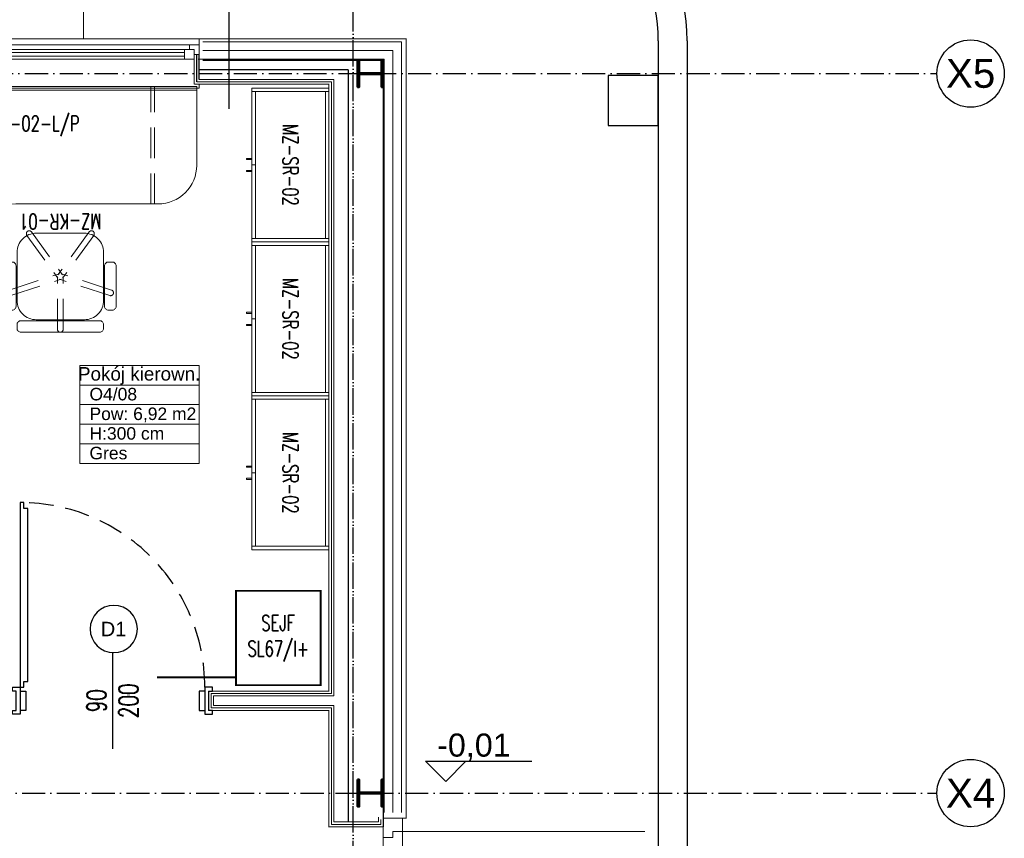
# Model space of a CAD drawing. Header units: metres. Extents: x 5541655 to 5588333, y 5589641 to 5627331.
# Tile 53 of 57: x 5585777 to 5586288, y 5626444 to 5626869. Entities that reach past the tile are written whole.
import ezdxf

# ---------------------------------------------------------------- set-up
doc = ezdxf.new("R2010")
doc.units = ezdxf.units.M
doc.header["$MEASUREMENT"] = 0
for name, pattern in [('ACAD_ISO10W100', [18, 12, -3, 0, -3]), ('DASHED', [19.05, 12.7, -6.35]), ('DGN Style 2', [53.396408, 32.037845, -21.358563]), ('HIDDEN2', [4.7625, 3.175, -1.5875])]:
    doc.linetypes.add(name, pattern=pattern)
doc.layers.get('0').update_dxf_attribs({"linetype": 'CONTINUOUS', "lineweight": 18})
for name, color, linetype in [('2D- Siatka Modularna', 7, 'ACAD_ISO10W100'), ('Budowlane - Chodnik', 7, 'CONTINUOUS'), ('Budowlane - Opisy', 7, 'CONTINUOUS'), ('Budowlane - Sciany Wew', 7, 'CONTINUOUS'), ('Konstrukcja - Fundamenty', 7, 'CONTINUOUS'), ('struktura', 7, 'CONTINUOUS'), ('Wymiarowanie - Poziomy', 172, 'CONTINUOUS'), ('znaczniki drzwi', 7, 'CONTINUOUS'), ('Ściany', 51, 'CONTINUOUS'), ('Ślusarka_okienna', 30, 'CONTINUOUS')]:
    doc.layers.add(name, color=color, linetype=linetype)
for name, color, linetype, lineweight in [('a___cienka___0.15', 10, 'CONTINUOUS', 15), ('a___ocieplenie', 214, 'BATTING', 5), ('Budowlane - Sciany Zew', 7, 'CONTINUOUS', 30), ('drzwi', 30, 'CONTINUOUS', 20), ('MDCP', 7, 'CONTINUOUS', 18), ('MEBLE PKN', 150, 'CONTINUOUS', 20)]:
    doc.layers.add(name, color=color, linetype=linetype, lineweight=lineweight)
doc.layers.add('a___przekrojowa___0.5', color=7, linetype='CONTINUOUS', lineweight=50, true_color=0x000000)
doc.styles.add('GENERATED_STYLE_2', font='arial.ttf')
doc.styles.add('JACEK_07', font='SIMPLEX.SHX', dxfattribs={"width": 0.7})
doc.linetypes.add('BATTING', pattern='A,0.0001,-0.1,[134,ltypeshp.shx,S=0.1,R=0,X=-0.1,Y=0],-0.2,[134,ltypeshp.shx,S=0.1,R=180,X=0.1,Y=0],-0.1', length=0.4001)

# ---------------------------------------------------------------- blocks, each defined once
blk = doc.blocks.new('MZ-D-01')
at = {"lineweight": 0}
for p, q in [((90, 0), (-90, 0)), ((-90, 0), (-90, -1.8)), ((90, -1.8), (90, 0)), ((-90, -1.8), (90, -1.8))]:
    blk.add_line(p, q, dxfattribs=at)
at = {"color": 7, "style": 'JACEK_07', "width": 0.7, "flags": 2}
blk.add_attdef('MODEL', (-10.84, -11.75), '', height=7, dxfattribs=at)
blk = doc.blocks.new('Sejf_Kasjerski')
at = {"const_width": 1}
blk.add_lwpolyline([(0, -49), (0, 0), (-44, 0), (-44, -49)], close=True, dxfattribs=at)
blk.add_lwpolyline([(-44, -45, 1, 1, 0), (-85, -45, 0, 0, -0.414214), (-44, -4, 0, 0, -5.57121)], format="xyseb")
at = {"color": 7, "insert": (-22, -24.7), "char_height": 8, "width": 44, "attachment_point": 5, "style": 'JACEK_07'}
blk.add_mtext('SEJF\\PSL67/I+', dxfattribs=at)
blk = doc.blocks.new('*U272')
at = {"linetype": 'HIDDEN2', "lineweight": 0, "ltscale": 5}
for p, q in [((156.2, -61), (156.2, 0)), ((158, -61), (158, 0)), ((0, -94.2), (60, -94.2)), ((0, -96), (60, -96))]:
    blk.add_line(p, q, dxfattribs=at)
at = {"lineweight": 0, "flags": 128}
blk.add_lwpolyline([(60, -87), (60, -96, -0.414214), (50, -106), (10, -106, -0.414214), (0, -96), (0, 0), (180, 0), (180, -41, -0.414214), (160, -61), (86, -61, 0.414214)], format="xyb", close=True, dxfattribs=at)
at = {"linetype": 'HIDDEN2', "lineweight": 0, "ltscale": 5, "flags": 128}
blk.add_lwpolyline([(64.42, -91.5), (4.42, -91.5), (4.42, -51.5), (64.42, -51.5)], close=True, dxfattribs=at)
at = {"lineweight": 0}
blk.add_circle((13, -13), 3, dxfattribs=at)
at = {"color": 7, "insert": (90, -20.5), "char_height": 8, "width": 180, "attachment_point": 5, "style": 'JACEK_07'}
blk.add_mtext('MZ-B-02-L/P', dxfattribs=at)
blk = doc.blocks.new('*U273')
at = {"linetype": 'Continuous', "lineweight": 0}
for p, q in [((0, 0), (80, 0)), ((1.8, -1.8), (78.2, -1.8))]:
    blk.add_line(p, q, dxfattribs=at)
at = {"linetype": 'Continuous', "lineweight": 0, "flags": 128}
for points in [[(1.8, 0), (1.8, -40), (0, -40), (0, 0)], [(80, 0), (80, -40), (78.2, -40), (78.2, 0)], [(1.8, -38.2), (40, -38.2), (40, -40), (1.8, -40)], [(37.16, -40), (37.16, -42.79), (36.56, -42.79), (36.56, -40)], [(40, -38.2), (78.2, -38.2), (78.2, -40), (40, -40)], [(42.84, -40), (42.84, -42.79), (43.44, -42.79), (43.44, -40)]]:
    blk.add_lwpolyline(points, close=True, dxfattribs=at)
at = {"color": 7, "insert": (40, -20), "char_height": 8, "width": 80, "attachment_point": 5, "style": 'JACEK_07'}
blk.add_mtext('MZ-SR-02', dxfattribs=at)
blk = doc.blocks.new('*U275')
at = {"linetype": 'HIDDEN2', "lineweight": 0, "ltscale": 5}
for p, q in [((-1.5, -1.5), (-1.5, -29)), ((1.5, -1.5), (1.5, -29)), ((-25.69, -19.08), (0.46, -27.57)), ((25.69, -19.08), (-0.46, -27.57)), ((-26.62, -21.93), (-0.46, -30.43)), ((26.62, -21.93), (0.46, -30.43)), ((-17.38, -50.37), (-1.21, -28.12)), ((-14.95, -52.13), (1.21, -29.88)), ((14.95, -52.13), (-1.21, -29.88)), ((17.38, -50.37), (1.21, -28.12))]:
    blk.add_line(p, q, dxfattribs=at)
at = {"linetype": 'Continuous', "lineweight": 0}
for p, q in [((-22.5, -26.5), (-22.5, -21.5)), ((22.5, -26.5), (22.5, -21.5))]:
    blk.add_line(p, q, dxfattribs=at)
at = {"linetype": 'Continuous', "lineweight": 0, "flags": 128}
for points in [[(20.5, 0), (-20.5, 0, 0.414214), (-22.5, -2), (-22.5, -4, 0.414214), (-20.5, -6), (20.5, -6, 0.414214), (22.5, -4), (22.5, -2, 0.414214)], [(-12.5, -51.5, -0.414214), (-22.5, -41.5), (-22.5, -16.5, -0.414214), (-12.5, -6.5), (12.5, -6.5, -0.414214), (22.5, -16.5), (22.5, -41.5, -0.414214), (12.5, -51.5)], [(-29, -13.5), (-29, -34.5, 0.414214), (-27, -36.5), (-25, -36.5, 0.414214), (-23, -34.5), (-23, -13.5, 0.414214), (-25, -11.5), (-27, -11.5, 0.414214)], [(25, -36.5), (27, -36.5, 0.414214), (29, -34.5), (29, -13.5, 0.414214), (27, -11.5), (25, -11.5, 0.414214), (23, -13.5), (23, -34.5, 0.414214)]]:
    blk.add_lwpolyline(points, format="xyb", close=True, dxfattribs=at)
at = {"linetype": 'DGN Style 2', "lineweight": 0, "extrusion": (0, 0, -1)}
for centre, start, end in [((0, -1.5), 0, 180), ((26.15, -20.5), 288, 108), ((-26.15, -20.5), 72, 252), ((16.16, -51.25), 216, 36), ((-16.16, -51.25), 144, 324)]:
    blk.add_arc(centre, 1.5, start, end, dxfattribs=at)
at = {"color": 7, "insert": (0, -57.5), "char_height": 8, "width": 45, "attachment_point": 5, "style": 'JACEK_07'}
blk.add_mtext('MZ-KR-01', dxfattribs=at)
blk = doc.blocks.new('*U312')
blk.add_lwpolyline([(4, 7), (4, 10), (6, 10), (6, 100), (4, 100), (4, 103), (2, 103), (2, 7)], close=True)
at = {"color": 7}
blk.add_lwpolyline([(50, 25), (50, -25)], dxfattribs=at)
for points in [[(-2, -5), (0, -5), (0, 5), (-2, 5), (-2, 7), (2, 7), (2, 5), (2, -7), (-2, -7), (-2, -5)], [(102, -5), (100, -5), (100, 5), (102, 5), (102, 7), (98, 7), (98, 5), (98, -7), (102, -7), (102, -5)], [(2, 5), (5, 5), (5, -5), (2, -5)], [(98, 5), (95, 5), (95, -5), (98, -5)]]:
    blk.add_lwpolyline(points)
at = {"linetype": 'DASHED'}
blk.add_arc((2, 7), 96, 0, 90, dxfattribs=at)
at = {"color": 7, "insert": (50, 0), "char_height": 10, "width": 10, "attachment_point": 5, "rotation": 90, "style": 'JACEK_07'}
blk.add_mtext('\\pxqc;90\\P200', dxfattribs=at)

msp = doc.modelspace()

# ---------------------------------------------------------------- linework, layer by layer
at = {"const_width": 0.5}
msp.add_lwpolyline([(5585869.82, 5626859.25), (5585869.82, 5626851.25), (5585867.32, 5626851.25), (5585867.32, 5626835.75)], dxfattribs=at)
at = {"linetype": 'Continuous'}
msp.add_lwpolyline([(5585807.86, 5626689.59), (5585807.86, 5626638.52), (5585869.81, 5626638.52), (5585869.81, 5626689.59), (5585807.86, 5626689.59), (5585807.86, 5626648.73), (5585869.81, 5626648.73), (5585869.81, 5626679.37), (5585807.86, 5626679.37), (5585807.86, 5626658.94), (5585869.81, 5626658.94), (5585869.81, 5626669.16), (5585807.86, 5626669.16)], dxfattribs=at)
at = {"layer": '2D- Siatka Modularna', "lineweight": 25}
for p, q in [((5585949.87, 5625089.25), (5585949.87, 5627132.53)), ((5585949.87, 5624710.9), (5585949.87, 5627132.53)), ((5584693.32, 5626841.25), (5586101.82, 5626841.25)), ((5584693.32, 5626841.25), (5586253.32, 5626841.25)), ((5584691.82, 5626467.25), (5586101.82, 5626467.25)), ((5584691.82, 5626467.25), (5586253.32, 5626467.25))]:
    msp.add_line(p, q, dxfattribs=at)
at = {"layer": '2D- Siatka Modularna', "linetype": 'ByBlock', "lineweight": 25}
for centre in [(5586270.82, 5626841.25), (5586270.82, 5626467.25)]:
    msp.add_ellipse(centre, major_axis=(12.37, 12.37), ratio=1, start_param=5.497787, end_param=11.780972, dxfattribs=at)
at = {"layer": 'a___cienka___0.15'}
for points in [[(5585975, 5626457.25), (5585975, 5626857.75), (5585871.82, 5626857.75)], [(5585966, 5626457.25), (5585966, 5626848.75), (5585869.32, 5626848.75)]]:
    msp.add_lwpolyline(points, dxfattribs=at)
at = {"layer": 'a___ocieplenie', "color": 0, "linetype": 'BATTING', "ltscale": 10}
msp.add_lwpolyline([(5585970.5, 5626457.25), (5585970.5, 5626853.25), (5585871.82, 5626853.25)], dxfattribs=at)
at = {"layer": 'a___przekrojowa___0.5'}
for points in [[(5585952.2, 5626848.25), (5585953.05, 5626848.25), (5585953.05, 5626841.52), (5585964.65, 5626841.52), (5585964.65, 5626848.25), (5585965.5, 5626848.25), (5585965.5, 5626834.25), (5585964.65, 5626834.25), (5585964.65, 5626840.97), (5585953.05, 5626840.97), (5585953.05, 5626834.25), (5585952.2, 5626834.25), (5585952.2, 5626848.25)], [(5585952.2, 5626474.25), (5585953.05, 5626474.25), (5585953.05, 5626467.52), (5585964.65, 5626467.52), (5585964.65, 5626474.25), (5585965.5, 5626474.25), (5585965.5, 5626460.25), (5585964.65, 5626460.25), (5585964.65, 5626466.97), (5585953.05, 5626466.97), (5585953.05, 5626460.25), (5585952.2, 5626460.25), (5585952.2, 5626474.25)]]:
    msp.add_lwpolyline(points, dxfattribs=at)
at = {"layer": 'Budowlane - Chodnik'}
for p, q in [((5586108.5, 5626858.25), (5586108.5, 5625060.25)), ((5586123.5, 5626858.25), (5586123.5, 5625060.25))]:
    msp.add_line(p, q, dxfattribs=at)
for radius in [100, 85]:
    msp.add_arc((5586023.5, 5626858.25), radius, 0, 90, dxfattribs=at)
at = {"layer": 'Budowlane - Opisy'}
msp.add_line((5585885.37, 5626890.44), (5585885.37, 5626822.95), dxfattribs=at)
at = {"layer": 'Budowlane - Sciany Wew', "color": 251, "linetype": 'Continuous', "lineweight": 20}
for points in [[(5585868.57, 5626837), (5585938.57, 5626837), (5585938.57, 5626519), (5585876.07, 5626519), (5585876.07, 5626511.5), (5585938.57, 5626511.5), (5585938.57, 5626451), (5585964.26, 5626451), (5585964.26, 5626453.5)], [(5585869.82, 5626838.25), (5585939.82, 5626838.25), (5585939.82, 5626517.75), (5585877.32, 5626517.75), (5585877.32, 5626512.75), (5585939.82, 5626512.75), (5585939.82, 5626452.25), (5585963.01, 5626452.25), (5585963.01, 5626454.75)]]:
    msp.add_lwpolyline(points, dxfattribs=at)
at = {"layer": 'Budowlane - Sciany Zew'}
msp.add_lwpolyline([(5585871.82, 5626848.25), (5585965.5, 5626848.25), (5585965.5, 5626449.75)], dxfattribs=at)
at = {"layer": 'drzwi'}
for p, q in [((5585965.5, 5626454.25), (5585965.5, 5626444.25)), ((5585975.5, 5626447.25), (5585975.5, 5626454.25)), ((5585970.5, 5626444.25), (5585970.5, 5626447.25)), ((5585970.5, 5626447.25), (5585975.5, 5626447.25)), ((5585975.5, 5626447.25), (5586101.5, 5626447.25)), ((5585975.51, 5626321.25), (5585975.51, 5626447.25)), ((5585965.5, 5626444.25), (5585965.51, 5626324.25)), ((5585965.5, 5626444.25), (5585970.5, 5626444.25))]:
    msp.add_line(p, q, dxfattribs=at)
for points in [[(5585749.82, 5626859.25), (5585869.82, 5626859.25), (5585869.82, 5626856.25)], [(5585749.82, 5626856.25), (5585869.82, 5626856.25), (5585869.82, 5626851.25), (5585867.32, 5626851.25), (5585867.32, 5626853.75), (5585864.82, 5626853.75), (5585864.82, 5626856.25), (5585864.82, 5626853.75), (5585754.82, 5626853.75)], [(5585869.82, 5626856.25), (5585869.82, 5626851.25)], [(5585757.32, 5626848.75), (5585862.32, 5626848.75), (5585867.32, 5626848.75), (5585867.32, 5626853.75), (5585862.32, 5626853.75), (5585862.32, 5626848.75), (5585862.32, 5626850.25), (5585757.32, 5626850.25)], [(5585757.32, 5626852.25), (5585862.32, 5626852.25)], [(5585869.82, 5626835.75), (5585869.82, 5626833.75), (5585749.82, 5626833.75), (5585749.82, 5626837)]]:
    msp.add_lwpolyline(points, dxfattribs=at)
at = {"layer": 'Konstrukcja - Fundamenty', "flags": 128}
msp.add_lwpolyline([(5586082.5, 5626814.25), (5586108.5, 5626814.25), (5586108.5, 5626840.25), (5586082.5, 5626840.25)], close=True, dxfattribs=at)
at = {"layer": 'MDCP', "linetype": 'ByBlock'}
msp.add_line((5585809.82, 5626859.25), (5585809.82, 5626905.71), dxfattribs=at)
at = {"layer": 'struktura'}
for p, q in [((5585868.57, 5626837), (5585868.57, 5626851.25)), ((5585869.82, 5626838.25), (5585869.82, 5626851.25)), ((5585947.32, 5626843.25), (5585869.82, 5626843.25)), ((5585947.32, 5626843.25), (5585947.32, 5626452.25))]:
    msp.add_line(p, q, dxfattribs=at)
at = {"layer": 'Wymiarowanie - Poziomy'}
msp.add_line((5585987.56, 5626483.8), (5586042.69, 5626483.8), dxfattribs=at)
msp.add_lwpolyline([(5585987.56, 5626483.8), (5585998, 5626473.36), (5586008.45, 5626483.8)], dxfattribs=at)
at = {"layer": 'znaczniki drzwi'}
for start, end in [(0, 180), (180, 0)]:
    msp.add_arc((5585825.51, 5626552.55), 12.29, start, end, dxfattribs=at)
at = {"layer": 'Ściany', "color": 0, "const_width": 0.5}
msp.add_lwpolyline([(5585867.32, 5626835.75), (5585937.32, 5626835.75), (5585937.32, 5626520.25), (5585874.82, 5626520.25), (5585874.82, 5626510.25), (5585937.32, 5626510.25), (5585937.32, 5626449.75), (5585965.51, 5626449.75), (5585965.51, 5626454.25), (5585977.5, 5626454.25), (5585977.5, 5626859.25), (5585869.82, 5626859.25)], dxfattribs=at)

# ---------------------------------------------------------------- block references
at = {"layer": 'MEBLE PKN'}
for name, p in [('MZ-D-01', (5585778.57, 5626834.5)), ('*U272', (5585688.57, 5626834.5)), ('Sejf_Kasjerski', (5585932.95, 5626572.37))]:
    msp.add_blockref(name, p, dxfattribs=at)
for name, p, rotation in [('*U273', (5585937.32, 5626833.75), 270), ('*U275', (5585797.71, 5626706.8), 180), ('*U273', (5585937.32, 5626753.75), 270), ('*U273', (5585937.32, 5626673.75), 270)]:
    msp.add_blockref(name, p, dxfattribs=dict(at, rotation=rotation))
at = {"layer": 'Ślusarka_okienna'}
msp.add_blockref('*U312', (5585774.82, 5626515.25), dxfattribs=at)

# ---------------------------------------------------------------- texts
at = {"linetype": 'Continuous', "attachment_point": 1, "style": 'GENERATED_STYLE_2'}
for s, insert, char_height in [('Pokój kierown.', (5585806.89, 5626688.69), 7), ('O4/08', (5585812.86, 5626677.89), 6.5), ('Pow: 6,92 m2', (5585812.86, 5626667.67), 6.5), ('H:300 cm', (5585812.86, 5626657.46), 6.5), ('{Gres}', (5585812.86, 5626647.24), 6.5)]:
    msp.add_mtext(s, dxfattribs=dict(at, insert=insert, char_height=char_height))
at = {"layer": '2D- Siatka Modularna', "linetype": 'ByBlock', "lineweight": 25, "char_height": 15, "attachment_point": 5, "style": 'GENERATED_STYLE_2'}
for s, insert in [('X5', (5586270.82, 5626841.25)), ('X4', (5586270.82, 5626467.25))]:
    msp.add_mtext(s, dxfattribs=dict(at, insert=insert))
at = {"layer": 'Wymiarowanie - Poziomy', "insert": (5585993.56, 5626498.2), "char_height": 12, "attachment_point": 1, "style": 'GENERATED_STYLE_2'}
msp.add_mtext('-0,01', dxfattribs=at)
at = {"layer": 'znaczniki drzwi', "insert": (5585832.08, 5626548.8), "char_height": 7.5, "attachment_point": 9, "style": 'GENERATED_STYLE_2'}
msp.add_mtext('{D1}', dxfattribs=at)

doc.saveas('drawing.dxf')
